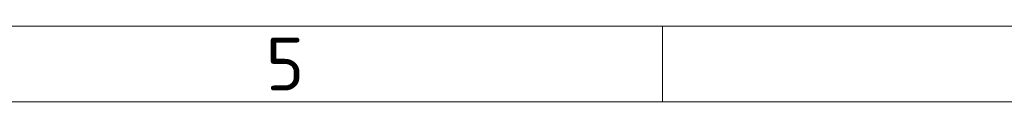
# Model space of a CAD drawing. Header units: millimetres. Extents: x 5 to 415, y 5 to 292.
# Tile 126 of 199: x 217 to 283, y 287 to 292. Entities that reach past the tile are written whole.
import ezdxf

# ---------------------------------------------------------------- set-up
doc = ezdxf.new("R2010")
doc.units = ezdxf.units.MM
doc.layers.add('Rahmen (ISO)', color=7, linetype='Continuous', lineweight=70)
doc.styles.add('Bezeichnungstext (ISO)', font='isocpeur.ttf')

# ---------------------------------------------------------------- blocks, each defined once
blk = doc.blocks.new('Ränder Basler-A3')
at = {"layer": 'Rahmen (ISO)', "color": 7, "lineweight": 18}
blk.add_line((5, 292), (415, 292), dxfattribs=at)
at = {"layer": 'Rahmen (ISO)', "color": 7, "linetype": 'Continuous', "lineweight": 18}
blk.add_line((260, 292), (260, 287), dxfattribs=at)
at = {"layer": 'Rahmen (ISO)', "lineweight": 18}
for p, q in [((210, 287), (260, 287)), ((260, 287), (310, 287))]:
    blk.add_line(p, q, dxfattribs=at)
at = {"layer": 'Rahmen (ISO)', "insert": (235, 289.5), "char_height": 3.5, "attachment_point": 5, "style": 'Bezeichnungstext (ISO)'}
blk.add_mtext('\\fISOCPEUR|b0|i0;{\\H3.5000;5}', dxfattribs=at)

msp = doc.modelspace()

# ---------------------------------------------------------------- block references
msp.add_blockref('Ränder Basler-A3', (0, 0))

doc.saveas('drawing.dxf')
